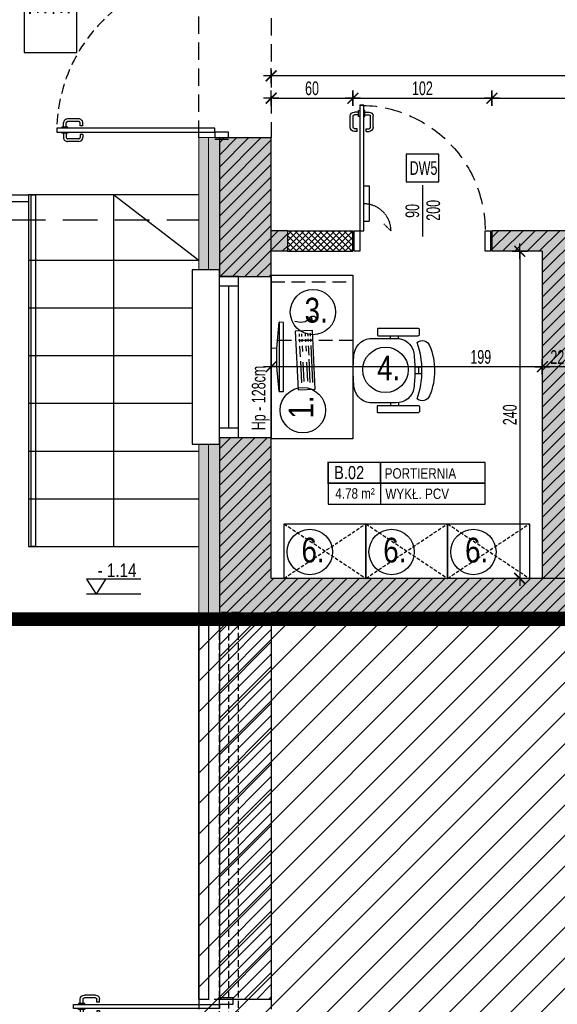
# Model space of a CAD drawing. Header units: millimetres. Extents: x 99331 to 130831, y -7610 to 25890.
# Tile 81 of 101: x 126608 to 127002, y 20477 to 21199. Entities that reach past the tile are written whole.
import ezdxf
from ezdxf import colors
from ezdxf.entities.mleader import LeaderData, LeaderLine
from ezdxf.enums import TextEntityAlignment as Align
from ezdxf.math import Vec2, Vec3

# ---------------------------------------------------------------- set-up
doc = ezdxf.new("R2010")
doc.units = ezdxf.units.MM
doc.linetypes.add('DASHED', pattern=[0.75, 0.5, -0.25])
doc.linetypes.add('DASHEDX2', pattern=[38.1, 25.4, -12.7])
doc.layers.get('DEFPOINTS').update_dxf_attribs({"lineweight": 9})
for name, color, linetype in [('_AAB_WYPOSAŻENIE', 193, 'Continuous'), ('_HSA_HATCH_WYPEŁNIENIA_PRZEGRÓD', 205, 'Continuous'), ('_HSA_KOTY', 150, 'Continuous'), ('_HSA_OPIS', 43, 'Continuous'), ('_HSA_OPIS_STOLARKA_WEWNĘTRZNA', 43, 'Continuous'), ('_HSA_OPIS_WYPOSAŻENIA', 43, 'Continuous'), ('_HSA_PRZERYWANE', 153, 'DASHEDX2'), ('_HSA_SCHODY', 122, 'Continuous'), ('_HSA_STOLARKA_WEWNĘTRZNA', 132, 'Continuous'), ('_HSA_STOLARKA_ZEWNĘTRZNA', 132, 'Continuous'), ('_HSA_WIDOKOWE', 1, 'Continuous'), ('_HSA_WYM_50', 141, 'Continuous'), ('_HSA_WYPOSAŻENIE', 193, 'Continuous'), ('_HSA_ZAKRES_OPRACOWANIA', 213, 'Continuous'), ('_HSA_ŚCIANY_DZIAŁOWE', 6, 'Continuous'), ('_HSA_ŚCIANY_KONSTRUKCYJNE', 3, 'Continuous'), ('_HSA_ŚCIANY_MUROWANE', 4, 'Continuous')]:
    doc.layers.add(name, color=color, linetype=linetype)
doc.layers.add('_HSA_IZOLACJA_TERMICZNA', color=2, linetype='Continuous', lineweight=5)
doc.layers.add('_HSA_OPIS_STOLARKA_ZEWNĘTRZNA_POMOC', color=7, linetype='Continuous', true_color=0x6cc7f4, plot=False)
doc.layers.add('_HSA_ZAKRES_OPRACOWANIA_HATCH', color=31, linetype='Continuous', transparency=0.5)
doc.styles.add('Arial', font='Arial.ttf')
doc.styles.add('ARIAL_30', font='Arial.ttf', dxfattribs={"width": 0.8, "height": 7})
doc.styles.add('ARIAL_50', font='Arial Narrow.ttf', dxfattribs={"width": 0.8, "height": 10})
doc.linetypes.add('BATTING', pattern='A,0.00254,-2.54,[134,ltypeshp.shx,S=2.54,R=0,X=-2.54,Y=0],-5.08,[134,ltypeshp.shx,S=2.54,R=180,X=2.54,Y=0],-2.54', length=10.16254)
doc.dimstyles.new('WYM_WEWN_50', dxfattribs={"dimscale": 0.7, "dimtxt": 10, "dimasz": 2, "dimexe": 10, "dimexo": 0, "dimgap": 3, "dimtad": 1, "dimdec": 1, "dimrnd": 1e-05, "dimtxsty": 'ARIAL_50', "dimblk": 'Wym-03', "dimcen": 0, "dimdle": 10, "dimse1": 1, "dimse2": 1, "dimclrt": 256, "dimazin": 2, "dimtfac": 1, "dimtdec": 1, "dimtix": 1, "dimtmove": 2, "dimatfit": 0, "dimfxl": 1, "dimtolj": 1, "dimtzin": 0, "dimarcsym": 0})
pattern_1 = [(45, (40000, 0), (-4.49012806, 4.49012806), [])]

# ---------------------------------------------------------------- blocks, each defined once
blk = doc.blocks.new('*U7')
blk.add_line((1, 0.4), (1, -0.4))
at = {"const_width": 0.03}
blk.add_lwpolyline([(0, 0), (1, 0), (1, 0.4), (0, 0.4)], close=True, dxfattribs=at)
for points in [[(1, 0), (3, 0), (3, 0.4), (1, 0.4)], [(0, -0.4), (3, -0.4), (3, 0), (0, 0)]]:
    blk.add_lwpolyline(points, close=True)
at = {"style": 'Arial', "width": 0.8}
blk.add_attdef('NR', text='', height=0.25, dxfattribs=at).set_placement((0.4, 0.08), align=Align.CENTER)
for tag, p in [('NAZWA', (1.079, 0.089)), ('0000', (0.03, -0.291)), ('WYK', (1.092, -0.301))]:
    blk.add_attdef(tag, p, '', height=0.2, dxfattribs=at)
blk = doc.blocks.new('*U27')
at = {"linetype": 'ByBlock', "ltscale": 10}
for p, q in [((0, 14), (118, 14)), ((0, 0), (0, 14)), ((7, 0), (7, 14)), ((111, 14), (111, 0)), ((118, 14), (118, 0)), ((0, 0), (118, 0)), ((7, 7), (111, 7))]:
    blk.add_line(p, q, dxfattribs=at)
blk = doc.blocks.new('*U39')
for p, q in [((-116.8, 111), (-119.9, 111)), ((-116.8, 109), (-119.9, 109)), ((-116.8, 112.25), (-116, 112.25)), ((-116.8, 107.75), (-116.8, 112.25)), ((-112.275, 112.25), (-113.075, 112.25)), ((-112.275, 107.75), (-112.275, 112.25)), ((-112.275, 111), (-109.175, 111)), ((-112.275, 109), (-109.175, 109)), ((112.275, 111), (109.175, 111)), ((112.275, 109), (109.175, 109)), ((112.275, 112.25), (113.075, 112.25)), ((112.275, 107.75), (112.275, 112.25)), ((116.8, 112.25), (116, 112.25)), ((116.8, 107.75), (116.8, 112.25)), ((116.8, 111), (119.9, 111)), ((116.8, 109), (119.9, 109)), ((-122.9, 99.86), (-122.9, 108)), ((-120.9, 99.86), (-120.9, 108)), ((-116, 107.75), (-116.8, 107.75)), ((-113.075, 107.75), (-112.275, 107.75)), ((-108.175, 99.86), (-108.175, 108)), ((-106.175, 99.86), (-106.175, 108)), ((106.175, 99.86), (106.175, 108)), ((108.175, 99.86), (108.175, 108)), ((113.075, 107.75), (112.275, 107.75)), ((116, 107.75), (116.8, 107.75)), ((120.9, 99.86), (120.9, 108)), ((122.9, 99.86), (122.9, 108)), ((-117.8, 98.86), (-119.9, 98.86)), ((-117.8, 96.86), (-119.9, 96.86)), ((-117.8, 96.86), (-117.8, 98.86)), ((-111.275, 96.86), (-111.275, 98.86)), ((-111.275, 98.86), (-109.175, 98.86)), ((-111.275, 96.86), (-109.175, 96.86)), ((111.275, 98.86), (109.175, 98.86)), ((111.275, 96.86), (109.175, 96.86)), ((111.275, 96.86), (111.275, 98.86)), ((117.8, 96.86), (117.8, 98.86)), ((117.8, 98.86), (119.9, 98.86)), ((117.8, 96.86), (119.9, 96.86))]:
    blk.add_line(p, q)
for points in [[(-116, 0), (-113.075, 0), (-113.075, 116), (-116, 116)], [(116, 0), (113.075, 0), (113.075, 116), (116, 116)], [(-120, 0), (-120, -10), (-116, -10), (-116, 0)], [(120, 0), (120, -10), (116, -10), (116, 0)]]:
    blk.add_lwpolyline(points, close=True)
for points in [[(-121, 0), (-121, -10)], [(121, 0), (121, -10)]]:
    blk.add_lwpolyline(points)
at = {"linetype": 'DASHED', "ltscale": 15}
for centre, start, end in [((-116, 0), 0, 90), ((116, 0), 90, 180)]:
    blk.add_arc(centre, 116, start, end, dxfattribs=at)
for centre, radius, start, end in [((-119.9, 108), 3, 90, 180), ((-119.9, 108), 1, 90, 180), ((-109.175, 108), 3, 0, 90), ((-109.175, 108), 1, 0, 90), ((109.175, 108), 3, 90, 180), ((109.175, 108), 1, 90, 180), ((119.9, 108), 3, 0, 90), ((119.9, 108), 1, 0, 90), ((-119.9, 99.86), 3, 180, 270), ((-119.9, 99.86), 1, 180, 270), ((-109.175, 99.86), 3, 270, 0), ((-109.175, 99.86), 1, 270, 0), ((109.175, 99.86), 3, 180, 270), ((109.175, 99.86), 1, 180, 270), ((119.9, 99.86), 3, 270, 0), ((119.9, 99.86), 1, 270, 0)]:
    blk.add_arc(centre, radius, start, end)
blk = doc.blocks.new('A$C1924a973')
blk.add_lwpolyline([(0, -57.56), (0, 57.56), (-38.64, 57.56), (-38.64, -57.56)], close=True)
at = {"style": 'Arial', "width": 0.8}
for s, p in [('GŁÓWNE', (-3.71, -1.28)), ('WYJŚCIE', (-20.88, -1.28))]:
    blk.add_text(s, height=12.5, rotation=90, dxfattribs=at).set_placement(p, align=Align.CENTER)
blk = doc.blocks.new('KRZO')
at = {"color": 0}
for p, q in [((-23.6, -27.3), (-25.6, -27.3)), ((23.6, -27.3), (25.6, -27.3)), ((-23.53, -33.3), (-25.6, -33.3)), ((23.53, -33.3), (25.6, -33.3)), ((-2.46, -50.38), (-2.46, -45.2)), ((2.46, -50.38), (2.46, -45.2))]:
    blk.add_line(p, q, dxfattribs=at)
for points in [[(0, 0, 0.028526), (-12.69, -0.67, 0.385652), (-23.6, -14.7), (-23.6, -31.4, 0.383693), (-12.8, -44.4, 0.032317), (0, -45.23, 0.032317), (12.8, -44.4, 0.383693), (23.6, -31.4), (23.6, -14.7, 0.385652), (12.69, -0.67, 0.028526)], [(-29.9, -48.6, -0.414214), (-30.9, -47.6), (-30.9, -46.6), (-30.9, -18.2, -0.414214), (-30.4, -17.7), (-26.1, -17.7, -0.414214), (-25.6, -18.2), (-25.6, -47.6, -0.414214), (-26.6, -48.6), (-28.9, -48.6)], [(29.9, -48.6, 0.414214), (30.9, -47.6), (30.9, -46.6), (30.9, -18.2, 0.414214), (30.4, -17.7), (26.1, -17.7, 0.414214), (25.6, -18.2), (25.6, -47.6, 0.414214), (26.6, -48.6), (28.9, -48.6)], [(0, -59.73, 0.099829), (18.48, -55.96, 0.505402), (20.7, -46.8, -0.087014), (0, -50.43, -0.087014), (-20.7, -46.8, 0.505402), (-18.48, -55.96, 0.099829)]]:
    blk.add_lwpolyline(points, format="xyb", close=True, dxfattribs=at)
blk.add_lwpolyline([(2.46, -48), (0, -48), (-2.46, -48)], dxfattribs=at)
blk = doc.blocks.new('*U93')
at = {"layer": '_HSA_OPIS_WYPOSAŻENIA'}
blk.add_circle((0.57, -23.64), 16.65, dxfattribs=at)
at = {"layer": '_AAB_WYPOSAŻENIE', "xscale": -1, "rotation": 359.9999999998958}
blk.add_blockref('KRZO', (0, 0), dxfattribs=at)
at = {"layer": '_HSA_OPIS_WYPOSAŻENIA', "insert": (11.06, -17.54), "char_height": 18.2, "attachment_point": 1, "rotation": 270, "style": 'ARIAL_30'}
blk.add_mtext_dynamic_manual_height_columns('4.', width=375.4118, gutter_width=5850.55, heights=[0], dxfattribs=at)
blk = doc.blocks.new('biurko 120x60')
at = {"layer": '_AAB_WYPOSAŻENIE'}
blk.add_lwpolyline([(0, 60), (120, 60), (120, 0), (0, 0)], close=True, dxfattribs=at)
at = {"layer": '_HSA_OPIS_WYPOSAŻENIA'}
blk.add_circle((20.93, 36.7), 16.65, dxfattribs=at)
at = {"layer": '_HSA_OPIS_WYPOSAŻENIA', "insert": (14.83, 47.19), "char_height": 18.2, "attachment_point": 1, "style": 'ARIAL_30'}
blk.add_mtext_dynamic_manual_height_columns('1.', width=375.4118, gutter_width=5850.55, heights=[0], dxfattribs=at)
blk = doc.blocks.new('*U94')
at = {"layer": '_AAB_WYPOSAŻENIE', "linetype": 'DASHED', "ltscale": 20}
blk.add_lwpolyline([(34417.42, 9446.22), (34374.42, 9446.22), (34374.42, 9506.22), (34417.42, 9506.22)], close=True, dxfattribs=at)
at = {"layer": '_HSA_OPIS_WYPOSAŻENIA'}
blk.add_circle((34395.36, 9475.54), 16.65, dxfattribs=at)
at = {"layer": '_HSA_OPIS_WYPOSAŻENIA', "insert": (34405.84, 9481.65), "char_height": 18.2, "attachment_point": 1, "rotation": 270, "style": 'ARIAL_30'}
blk.add_mtext_dynamic_manual_height_columns('3.', width=375.4118, gutter_width=5850.55, heights=[0], dxfattribs=at)
blk = doc.blocks.new('szafka_60x40')
at = {"layer": '_AAB_WYPOSAŻENIE'}
blk.add_lwpolyline([(0, 40), (60, 40), (60, 0), (0, 0)], close=True, dxfattribs=at)
at = {"layer": '_HSA_OPIS_WYPOSAŻENIA'}
blk.add_circle((18.91, 19.34), 16.65, dxfattribs=at)
at = {"layer": '_HSA_WYPOSAŻENIE', "linetype": 'DASHED', "ltscale": 5}
for points in [[(0, 40), (60, 0)], [(0, 0), (60, 40)]]:
    blk.add_lwpolyline(points, dxfattribs=at)
at = {"layer": '_HSA_OPIS_WYPOSAŻENIA', "insert": (12.8, 29.82), "char_height": 18.2, "attachment_point": 1, "style": 'ARIAL_30'}
blk.add_mtext_dynamic_manual_height_columns('6.', width=375.4118, gutter_width=5850.55, heights=[0], dxfattribs=at)
blk = doc.blocks.new('E1')
for p, q in [((39190.41, -57601.59), (39192.43, -57601.04)), ((39190.48, -57601.85), (39192.49, -57601.31)), ((39191, -57601.71), (39190.94, -57601.44)), ((39192.14, -57601.4), (39192.08, -57601.14)), ((39168.7, -57603.37), (39169.02, -57603.64)), ((39183.08, -57612.16), (39183.17, -57614.16)), ((39183.26, -57616.16), (39183.36, -57618.15)), ((39184.87, -57612.08), (39184.97, -57614.07)), ((39185.06, -57616.07), (39185.16, -57618.07)), ((39187.57, -57611.95), (39187.67, -57613.95)), ((39187.76, -57615.94), (39187.85, -57617.94)), ((39189.37, -57611.86), (39189.46, -57613.86)), ((39189.56, -57615.86), (39189.65, -57617.86)), ((39191.17, -57611.78), (39191.26, -57613.77)), ((39191.36, -57615.77), (39191.45, -57617.77)), ((39183.5, -57621.15), (39183.88, -57629.14)), ((39185.3, -57621.07), (39185.49, -57625.06)), ((39187.99, -57620.94), (39188.18, -57624.93)), ((39191.59, -57620.77), (39192.86, -57647.74)), ((39184.02, -57632.14), (39184.77, -57648.12)), ((39185.86, -57633.05), (39186.52, -57647.04)), ((39188.56, -57632.92), (39189.22, -57646.91))]:
    blk.add_line(p, q)
at = {"flags": 128}
for points in [[(39179.99, -57602.96), (39184.2, -57603.5), (39187.58, -57603.2), (39189.99, -57601.64)], [(39166.69, -57636.03), (39162.56, -57635.85), (39162.56, -57622.41), (39166.69, -57622.59), (39168.41, -57603.61), (39168.41, -57654.39), (39166.69, -57636.03), (39166.69, -57622.59)], [(39168.41, -57654.39), (39171.72, -57654.54), (39171.72, -57603.76), (39168.41, -57603.61)], [(39189.79, -57620.85), (39189.89, -57622.85), (39189.98, -57624.85), (39190.12, -57627.84)], [(39190.26, -57630.84), (39190.45, -57634.84), (39190.54, -57636.83), (39191.06, -57647.82)]]:
    blk.add_lwpolyline(points, dxfattribs=at)
for points in [[(39189.99, -57601.69), (39189.99, -57601.43), (39190.07, -57601.17), (39190.2, -57600.91), (39190.38, -57600.64), (39190.6, -57600.39), (39190.86, -57600.15), (39191.16, -57599.92), (39191.47, -57599.72), (39191.8, -57599.55), (39192.15, -57599.4), (39192.5, -57599.29), (39192.84, -57599.21), (39193.19, -57599.17), (39193.52, -57599.16), (39193.84, -57599.2), (39194.13, -57599.27), (39194.4, -57599.39), (39194.64, -57599.54), (39194.85, -57599.72), (39195.04, -57599.93), (39195.19, -57600.15), (39195.32, -57600.39), (39195.41, -57600.63), (39195.48, -57600.87), (39195.51, -57601.11), (39195.51, -57601.34), (39195.48, -57601.56), (39195.41, -57601.77), (39195.31, -57601.97), (39195.16, -57602.15), (39194.97, -57602.33), (39194.74, -57602.48), (39194.46, -57602.63), (39194.15, -57602.76), (39193.8, -57602.86), (39193.43, -57602.95), (39193.05, -57603.01), (39192.66, -57603.04), (39192.27, -57603.04), (39191.89, -57603), (39191.53, -57602.93), (39191.18, -57602.83), (39190.87, -57602.7), (39190.59, -57602.54), (39190.36, -57602.36), (39190.17, -57602.15), (39190.05, -57601.93)], [(39192.14, -57599.9), (39191.98, -57599.97), (39191.68, -57600.13), (39191.39, -57600.31), (39191.13, -57600.52), (39190.89, -57600.73), (39190.7, -57600.95), (39190.55, -57601.17), (39190.45, -57601.36), (39190.41, -57601.53), (39190.4, -57601.65), (39190.43, -57601.75), (39190.5, -57601.87), (39190.62, -57602.01), (39190.8, -57602.15), (39191.03, -57602.28), (39191.3, -57602.4), (39191.6, -57602.48), (39191.93, -57602.55), (39192.27, -57602.58), (39192.63, -57602.58), (39192.81, -57602.56)], [(39182.31, -57653.24), (39194.89, -57652.65), (39192.87, -57609.69), (39180.29, -57610.29)]]:
    blk.add_lwpolyline(points, close=True, dxfattribs=at)
blk = doc.blocks.new('*U52')
for p, q in [((93.275, 87), (90.175, 87)), ((93.275, 88.25), (94.075, 88.25)), ((93.275, 83.75), (93.275, 88.25)), ((97.8, 88.25), (97, 88.25)), ((97.8, 83.75), (97.8, 88.25)), ((97.8, 87), (100.9, 87)), ((87.175, 75.86), (87.175, 84)), ((89.175, 75.86), (89.175, 84)), ((93.275, 85), (90.175, 85)), ((94.075, 83.75), (93.275, 83.75)), ((97, 83.75), (97.8, 83.75)), ((97.8, 85), (100.9, 85)), ((101.9, 75.86), (101.9, 84)), ((103.9, 75.86), (103.9, 84)), ((92.275, 74.86), (90.175, 74.86)), ((92.275, 72.86), (90.175, 72.86)), ((92.275, 72.86), (92.275, 74.86)), ((98.8, 72.86), (98.8, 74.86)), ((98.8, 74.86), (100.9, 74.86)), ((98.8, 72.86), (100.9, 72.86)), ((90.075, 33), (90.075, 7)), ((94.075, 33), (90.075, 33)), ((94.075, 7), (90.075, 7))]:
    blk.add_line(p, q)
at = {"linetype": 'DASHED'}
blk.add_line((74.275, 0), (79.225, 4.95), dxfattribs=at)
for points in [[(97, 0), (94.075, 0), (94.075, 92), (97, 92)], [(1, 0), (1, -15), (5, -15), (5, 0)], [(97, 0), (97, -15), (101, -15), (101, 0)]]:
    blk.add_lwpolyline(points, close=True)
for points in [[(0, 0), (0, -15)], [(102, 0), (102, -15)]]:
    blk.add_lwpolyline(points)
at = {"linetype": 'DASHED', "ltscale": 25}
blk.add_arc((97, 0), 92, 90, 180, dxfattribs=at)
for centre, radius, start, end in [((90.175, 84), 3, 90, 180), ((100.9, 84), 3, 0, 90), ((90.175, 84), 1, 90, 180), ((100.9, 84), 1, 0, 90), ((90.175, 75.86), 3, 180, 270), ((90.175, 75.86), 1, 180, 270), ((100.9, 75.86), 3, 270, 0), ((100.9, 75.86), 1, 270, 0)]:
    blk.add_arc(centre, radius, start, end)
at = {"linetype": 'DASHED', "ltscale": 0.5}
blk.add_arc((94.275, 0), 20, 90, 180, dxfattribs=at)
blk = doc.blocks.new('KOTA')
for p in [(-28, 43.4), (28, 43.4)]:
    blk.add_line(p, (0, 0))
blk.add_lwpolyline([(131.6, 43.4), (-28, 43.4)])
at = {"style": 'Arial', "width": 0.8}
blk.add_attdef('0000', (4.6, 49.9), '', height=40, dxfattribs=at)
blk = doc.blocks.new('Wym-03')
for p, q in [((-4, 0), (4, 0)), ((0, 4), (0, -4))]:
    blk.add_line(p, q)
blk.add_lwpolyline([(-2.83, -2.83, 0.8, 0.8, 0), (2.83, 2.83, 0.05, 0.05, 0)], format="xyseb")
blk = doc.blocks.new('*D198')
at = {"layer": '_HSA_WYM_50', "color": 0, "lineweight": -2, "transparency": 16777216}
blk.add_line((127011.93, 20944.33), (126992.73, 20944.33), dxfattribs=at)
at = {"layer": 'DEFPOINTS', "color": 0, "transparency": 16777216}
for p in [(127013.33, 20959.1), (126991.33, 20950.52), (126991.33, 20944.33)]:
    blk.add_point(p, dxfattribs=at)
at = {"layer": '_HSA_WYM_50', "color": 0, "lineweight": -2, "transparency": 16777216, "xscale": 1.4, "yscale": 1.4, "zscale": 1.4, "rotation": 180}
blk.add_blockref('Wym-03', (126991.33, 20944.33), dxfattribs=at)
at = {"layer": '_HSA_WYM_50', "color": 0, "lineweight": -2, "transparency": 16777216, "xscale": 1.4, "yscale": 1.4, "zscale": 1.4}
blk.add_blockref('Wym-03', (127013.33, 20944.33), dxfattribs=at)
at = {"layer": '_HSA_WYM_50', "transparency": 16777216, "insert": (127002.33, 20951.45), "char_height": 10, "attachment_point": 5, "style": 'ARIAL_50'}
blk.add_mtext('\\A1;22', dxfattribs=at)
blk = doc.blocks.new('*D199')
at = {"layer": '_HSA_WYM_50', "color": 0, "lineweight": -2, "transparency": 16777216}
blk.add_line((126989.93, 20944.33), (126793.73, 20944.33), dxfattribs=at)
at = {"layer": 'DEFPOINTS', "color": 0, "transparency": 16777216}
for p in [(126991.33, 20950.52), (126792.33, 20944.33), (126792.33, 20944.33)]:
    blk.add_point(p, dxfattribs=at)
at = {"layer": '_HSA_WYM_50', "color": 0, "lineweight": -2, "transparency": 16777216, "xscale": 1.4, "yscale": 1.4, "zscale": 1.4, "rotation": 180}
blk.add_blockref('Wym-03', (126792.33, 20944.33), dxfattribs=at)
at = {"layer": '_HSA_WYM_50', "color": 0, "lineweight": -2, "transparency": 16777216, "xscale": 1.4, "yscale": 1.4, "zscale": 1.4}
blk.add_blockref('Wym-03', (126991.33, 20944.33), dxfattribs=at)
at = {"layer": '_HSA_WYM_50', "transparency": 16777216, "insert": (126946.16, 20951.54), "char_height": 10, "attachment_point": 5, "style": 'ARIAL_50'}
blk.add_mtext('\\A1;199', dxfattribs=at)
blk = doc.blocks.new('*D200')
at = {"layer": '_HSA_WYM_50', "color": 0, "lineweight": -2, "transparency": 16777216}
blk.add_line((126974.74, 21027.74), (126974.74, 20790.54), dxfattribs=at)
at = {"layer": 'DEFPOINTS', "color": 0, "transparency": 16777216}
for p in [(126991.33, 21029.14), (126974.74, 20789.14), (126991.33, 20789.14)]:
    blk.add_point(p, dxfattribs=at)
at = {"layer": '_HSA_WYM_50', "color": 0, "lineweight": -2, "transparency": 16777216, "xscale": 1.4, "yscale": 1.4, "zscale": 1.4}
for p, rotation in [((126974.74, 21029.14), 90), ((126974.74, 20789.14), 270)]:
    blk.add_blockref('Wym-03', p, dxfattribs=dict(at, rotation=rotation))
at = {"layer": '_HSA_WYM_50', "transparency": 16777216, "insert": (126967.53, 20909.14), "char_height": 10, "attachment_point": 5, "rotation": 90, "style": 'ARIAL_50'}
blk.add_mtext('\\A1;240', dxfattribs=at)
blk = doc.blocks.new('*D208')
at = {"layer": '_HSA_WYM_50', "color": 0, "lineweight": -2, "transparency": 16777216}
blk.add_line((126793.73, 21141.36), (126850.93, 21141.36), dxfattribs=at)
at = {"layer": 'DEFPOINTS', "color": 0, "transparency": 16777216}
for p in [(126852.33, 21141.36), (126792.33, 21044.14), (126852.33, 21044.14)]:
    blk.add_point(p, dxfattribs=at)
at = {"layer": '_HSA_WYM_50', "color": 0, "lineweight": -2, "transparency": 16777216, "xscale": 1.4, "yscale": 1.4, "zscale": 1.4, "rotation": 180}
blk.add_blockref('Wym-03', (126792.33, 21141.36), dxfattribs=at)
at = {"layer": '_HSA_WYM_50', "color": 0, "lineweight": -2, "transparency": 16777216, "xscale": 1.4, "yscale": 1.4, "zscale": 1.4}
blk.add_blockref('Wym-03', (126852.33, 21141.36), dxfattribs=at)
at = {"layer": '_HSA_WYM_50', "transparency": 16777216, "insert": (126822.33, 21148.57), "char_height": 10, "attachment_point": 5, "style": 'ARIAL_50'}
blk.add_mtext('\\A1;60', dxfattribs=at)
blk = doc.blocks.new('*D209')
at = {"layer": '_HSA_WYM_50', "color": 0, "lineweight": -2, "transparency": 16777216}
blk.add_line((126853.73, 21141.36), (126952.93, 21141.36), dxfattribs=at)
at = {"layer": 'DEFPOINTS', "color": 0, "transparency": 16777216}
for p in [(126954.33, 21141.36), (126852.33, 21044.14), (126954.33, 21044.14)]:
    blk.add_point(p, dxfattribs=at)
at = {"layer": '_HSA_WYM_50', "color": 0, "lineweight": -2, "transparency": 16777216, "xscale": 1.4, "yscale": 1.4, "zscale": 1.4, "rotation": 180}
blk.add_blockref('Wym-03', (126852.33, 21141.36), dxfattribs=at)
at = {"layer": '_HSA_WYM_50', "color": 0, "lineweight": -2, "transparency": 16777216, "xscale": 1.4, "yscale": 1.4, "zscale": 1.4}
blk.add_blockref('Wym-03', (126954.33, 21141.36), dxfattribs=at)
at = {"layer": '_HSA_WYM_50', "transparency": 16777216, "insert": (126903.33, 21148.57), "char_height": 10, "attachment_point": 5, "style": 'ARIAL_50'}
blk.add_mtext('\\A1;102', dxfattribs=at)
blk = doc.blocks.new('*D210')
at = {"layer": '_HSA_WYM_50', "color": 0, "lineweight": -2, "transparency": 16777216}
blk.add_line((126955.73, 21141.36), (127283.93, 21141.36), dxfattribs=at)
at = {"layer": 'DEFPOINTS', "color": 0, "transparency": 16777216}
for p in [(127285.33, 21141.36), (126954.33, 21044.14), (127285.33, 21044.14)]:
    blk.add_point(p, dxfattribs=at)
at = {"layer": '_HSA_WYM_50', "color": 0, "lineweight": -2, "transparency": 16777216, "xscale": 1.4, "yscale": 1.4, "zscale": 1.4, "rotation": 180}
blk.add_blockref('Wym-03', (126954.33, 21141.36), dxfattribs=at)
at = {"layer": '_HSA_WYM_50', "color": 0, "lineweight": -2, "transparency": 16777216, "xscale": 1.4, "yscale": 1.4, "zscale": 1.4}
blk.add_blockref('Wym-03', (127285.33, 21141.36), dxfattribs=at)
at = {"layer": '_HSA_WYM_50', "transparency": 16777216, "insert": (127119.83, 21148.57), "char_height": 10, "attachment_point": 5, "style": 'ARIAL_50'}
blk.add_mtext('\\A1;331', dxfattribs=at)
blk = doc.blocks.new('*D213')
at = {"layer": '_HSA_WYM_50', "color": 0, "lineweight": -2, "transparency": 16777216}
blk.add_line((127690.41, 21157.79), (126793.73, 21157.79), dxfattribs=at)
at = {"layer": 'DEFPOINTS', "color": 0, "transparency": 16777216}
for p in [(126792.33, 21157.79), (126792.33, 21044.14), (127691.81, 21044.14)]:
    blk.add_point(p, dxfattribs=at)
at = {"layer": '_HSA_WYM_50', "color": 0, "lineweight": -2, "transparency": 16777216, "xscale": 1.4, "yscale": 1.4, "zscale": 1.4, "rotation": 180}
blk.add_blockref('Wym-03', (126792.33, 21157.79), dxfattribs=at)
at = {"layer": '_HSA_WYM_50', "color": 0, "lineweight": -2, "transparency": 16777216, "xscale": 1.4, "yscale": 1.4, "zscale": 1.4}
blk.add_blockref('Wym-03', (127691.81, 21157.79), dxfattribs=at)
at = {"layer": '_HSA_WYM_50', "transparency": 16777216, "insert": (127242.07, 21165.9), "char_height": 10, "attachment_point": 5, "style": 'ARIAL_50'}
blk.add_mtext('\\A1;899,5', dxfattribs=at)
blk = doc.blocks.new('*U38')
for p, q in [((4.2, 102), (1.1, 102)), ((4.2, 103.25), (5, 103.25)), ((4.2, 98.75), (4.2, 103.25)), ((8.725, 103.25), (7.925, 103.25)), ((8.725, 98.75), (8.725, 103.25)), ((8.725, 102), (11.825, 102)), ((-1.9, 90.86), (-1.9, 99)), ((0.1, 90.86), (0.1, 99)), ((4.2, 100), (1.1, 100)), ((5, 98.75), (4.2, 98.75)), ((7.925, 98.75), (8.725, 98.75)), ((8.725, 100), (11.825, 100)), ((12.825, 90.86), (12.825, 99)), ((14.825, 90.86), (14.825, 99)), ((3.2, 89.86), (1.1, 89.86)), ((3.2, 87.86), (1.1, 87.86)), ((3.2, 87.86), (3.2, 89.86)), ((9.725, 87.86), (9.725, 89.86)), ((9.725, 89.86), (11.825, 89.86)), ((9.725, 87.86), (11.825, 87.86))]:
    blk.add_line(p, q)
for points in [[(5, 0), (7.925, 0), (7.925, 107), (5, 107)], [(1, 0), (1, -10), (5, -10), (5, 0)], [(112, 0), (112, -10), (116, -10), (116, 0)]]:
    blk.add_lwpolyline(points, close=True)
for points in [[(0, 0), (0, -10)], [(117, 0), (117, -10)]]:
    blk.add_lwpolyline(points)
for centre, radius, start, end in [((1.1, 99), 3, 90, 180), ((11.825, 99), 3, 0, 90), ((1.1, 99), 1, 90, 180), ((11.825, 99), 1, 0, 90), ((1.1, 90.86), 3, 180, 270), ((1.1, 90.86), 1, 180, 270), ((11.825, 90.86), 3, 270, 0), ((11.825, 90.86), 1, 270, 0)]:
    blk.add_arc(centre, radius, start, end)
at = {"linetype": 'DASHED', "ltscale": 25}
blk.add_arc((5, 0), 107, 0, 90, dxfattribs=at)
blk = doc.blocks.new('*U48')
at = {"linetype": 'ByBlock', "ltscale": 10}
for p, q in [((0, 14), (560, 14)), ((0, 0), (0, 14)), ((7, 0), (7, 14)), ((553, 14), (553, 0)), ((560, 14), (560, 0)), ((0, 0), (560, 0)), ((7, 7), (553, 7))]:
    blk.add_line(p, q, dxfattribs=at)
blk = doc.blocks.new('_DotSmall')
at = {"color": 0, "linetype": 'ByBlock', "const_width": 0.5}
blk.add_lwpolyline([(-0.0625, 0, 1), (0.0625, 0, 1)], format="xyb", close=True, dxfattribs=at)

msp = doc.modelspace()

# ---------------------------------------------------------------- hatches: boundary and pattern name
at = {"layer": '_HSA_HATCH_WYPEŁNIENIA_PRZEGRÓD', "true_color": 0x969696}
h = msp.add_hatch(color=252, dxfattribs=at)
h.paths.add_polyline_path([(126804.33, 21044.14), (126792.33, 21044.14), (126792.33, 21112.41), (126739.33, 21112.41), (126739.33, 21015.53), (126754.33, 21015.53), (126754.33, 21010.53), (126792.33, 21010.53), (126792.33, 21029.14), (126804.33, 21029.14)])
h.paths.add_polyline_path([(127030.86, 21029.14), (127030.86, 21015.14), (127010.86, 21015.14), (127010.86, 21029.14)], flags=16)
h.paths.add_polyline_path([(127030.86, 21007.91), (127030.86, 20993.91), (127010.86, 20993.91), (127010.86, 21007.91)], flags=16)
h.paths.add_polyline_path([(127030.86, 20985.05), (127030.83, 20971.05), (127010.83, 20971.05), (127010.86, 20985.05)], flags=16)
h.paths.add_polyline_path([(127419.33, 20815.14), (127407.33, 20815.14), (127407.33, 20789.14), (127419.33, 20789.14)])
h.paths.add_polyline_path([(126954.33, 21044.14), (126954.33, 21029.14), (126991.33, 21029.14), (126991.33, 20789.14), (127013.33, 20789.14), (127013.33, 20959.1), (127039.39, 20959.1), (127039.39, 21029.14), (127234.39, 21029.14), (127234.39, 21044.14)])
h.paths.add_polyline_path([(127706.81, 20915.14), (127691.81, 20915.14), (127691.81, 20853.14), (127706.81, 20853.14)])
h.paths.add_polyline_path([(127691.81, 21007.14), (127706.81, 21007.14), (127706.81, 21113.14), (127691.81, 21113.14), (127691.81, 21044.14), (127444.33, 21044.14), (127444.33, 21029.14), (127691.81, 21029.14)])
h.paths.add_polyline_path([(127706.81, 20619.14), (127691.81, 20619.14), (127691.81, 20543.14), (127419.33, 20543.14), (127419.33, 20531.14), (127691.81, 20531.14), (127691.81, 20052.14), (127706.81, 20052.14)])
h.paths.add_polyline_path([(127691.81, 20721.14), (127706.81, 20721.14), (127706.81, 20751.14), (127691.81, 20751.14)])
at = {"layer": '_HSA_HATCH_WYPEŁNIENIA_PRZEGRÓD'}
h = msp.add_hatch(dxfattribs=at)
h.set_pattern_fill('ANSI31', color=256, scale=2, style=0)
h.set_pattern_definition(pattern_1)
h.paths.add_polyline_path([(126804.33, 21029.14), (126804.33, 21044.14), (126792.33, 21044.14), (126792.33, 21112.41), (126754.33, 21112.41), (126754.33, 21010.53), (126792.33, 21010.53), (126792.33, 21029.14)])
h = msp.add_hatch(dxfattribs=at)
h.set_pattern_fill('ANSI37', color=256)
h.set_pattern_definition([(45, (39569.9353, -7e-12), (-2.24506403, 2.24506403), []), (135, (39569.9353, -7e-12), (-2.24506403, -2.24506403), [])])
h.paths.add_polyline_path([(126852.33, 21044.14), (126804.33, 21044.14), (126804.33, 21029.14), (126852.33, 21029.14)])
h = msp.add_hatch(dxfattribs=at)
h.set_pattern_fill('ANSI31', color=256, scale=2, style=0)
h.set_pattern_definition(pattern_1)
h.paths.add_polyline_path([(127234.39, 21044.14), (126954.33, 21044.14), (126954.33, 21029.14), (126956.33, 21029.14), (126991.33, 21029.14), (126991.33, 20789.14), (127013.33, 20789.14), (127013.33, 20959.1), (127039.39, 20959.1), (127039.39, 20993.91), (127030.86, 20993.91), (127010.86, 20993.91), (127010.86, 21007.91), (127030.86, 21007.91), (127039.39, 21007.91), (127039.39, 21029.14), (127234.39, 21029.14)])
h.paths.add_polyline_path([(127030.86, 21029.14), (127030.86, 21015.14), (127010.86, 21015.14), (127010.86, 21029.14)], flags=16)
h.paths.add_polyline_path([(127030.86, 20985.05), (127030.86, 20971.05), (127010.86, 20971.05), (127010.86, 20985.05)], flags=16)
at = {"layer": '_HSA_HATCH_WYPEŁNIENIA_PRZEGRÓD', "true_color": 0x969696}
h = msp.add_hatch(color=252, dxfattribs=at)
h.paths.add_polyline_path([(127688.81, 19891.42), (127713.81, 19891.42), (127713.81, 19896.42), (127688.81, 19896.42)])
h.paths.add_polyline_path([(127394.33, 20526.14), (127419.33, 20526.14), (127419.33, 20789.14), (126792.33, 20789.14), (126792.33, 20892.53), (126754.33, 20892.53), (126754.33, 20887.53), (126739.33, 20887.53), (126739.33, 20759.14), (126792.33, 20759.14), (126792.33, 20764.14), (127394.33, 20764.14)])
at = {"layer": '_HSA_HATCH_WYPEŁNIENIA_PRZEGRÓD'}
h = msp.add_hatch(dxfattribs=at)
h.set_pattern_fill('ANSI31', color=256, scale=2, style=0)
h.set_pattern_definition(pattern_1)
h.paths.add_polyline_path([(127706.81, 20619.14), (127691.81, 20619.14), (127691.81, 20543.14), (127419.33, 20543.14), (127419.33, 20789.14), (126792.33, 20789.14), (126792.33, 20892.53), (126754.33, 20892.53), (126754.33, 20759.14), (126792.33, 20759.14), (126792.33, 20764.14), (127394.33, 20764.14), (127394.33, 20526.14), (127419.33, 20526.14), (127419.33, 20531.14), (127691.81, 20531.14), (127691.81, 20052.14), (127706.81, 20052.14)])
at = {"layer": '_HSA_ZAKRES_OPRACOWANIA_HATCH', "linetype": 'Continuous', "lineweight": 0}
h = msp.add_hatch(dxfattribs=at)
h.set_pattern_fill('ANSI31', color=256, scale=5, style=0)
h.set_pattern_definition([(45, (3403.783, 0), (-11.2253202, 11.2253202), [])])
h.paths.add_polyline_path([(128358.19, 21738.73), (126601.39, 21738.73), (126601.39, 21360.53), (126749.33, 21360.53), (126749.33, 21395.53), (126784.33, 21395.53), (126784.33, 21411.25), (126844.33, 21411.25), (126844.33, 21402.53), (127686.81, 21402.53), (127686.81, 21701.88), (128358.19, 21701.88)])
h.paths.add_polyline_path([(126739.33, 19854.57), (128358.19, 19854.57), (128358.19, 19891.42), (127683.81, 19891.42), (127683.81, 20057.14), (127686.81, 20526.14), (127389.33, 20526.14), (127389.33, 20759.14), (126739.33, 20759.14)])
at = {"layer": '_HSA_ZAKRES_OPRACOWANIA_HATCH', "ltscale": 0.07}
h = msp.add_hatch(dxfattribs=at)
h.set_pattern_fill('ANSI31', color=256, scale=2, style=0)
h.set_pattern_definition([(45, (56933.797, 1317.1015), (-4.49012806, 4.49012806), [])])
h.paths.add_polyline_path([(126792.33, 20365.53), (126754.33, 20365.53), (126754.33, 19896.53), (126792.33, 19896.53)])
h.paths.add_polyline_path([(126792.33, 20759.14), (126754.33, 20759.14), (126754.33, 20480.53), (126792.33, 20480.53)])
h.paths.add_polyline_path([(128313.81, 19854.57), (128343.19, 19854.57), (128343.19, 19891.42), (128313.81, 19891.42)])

# ---------------------------------------------------------------- linework, layer by layer
at = {"layer": '_HSA_IZOLACJA_TERMICZNA'}
for p, q in [((126739.33, 21112.41), (126754.33, 21112.41)), ((126739.33, 21112.41), (126739.33, 21015.53)), ((126739.33, 20759.14), (126739.33, 20887.53))]:
    msp.add_line(p, q, dxfattribs=at)
at = {"layer": '_HSA_IZOLACJA_TERMICZNA', "color": 8, "linetype": 'BATTING', "ltscale": 0.6}
for p, q in [((126746.33, 21112.41), (126746.33, 21015.53)), ((126746.33, 20759.14), (126746.33, 20887.53))]:
    msp.add_line(p, q, dxfattribs=at)
at = {"layer": '_HSA_KOTY'}
msp.add_line((126696.78, 20777.58), (126656.88, 20777.58), dxfattribs=at)
at = {"layer": '_HSA_OPIS_STOLARKA_WEWNĘTRZNA'}
msp.add_line((126903.33, 21077.56), (126903.33, 21039.82), dxfattribs=at)
at = {"layer": '_HSA_OPIS_STOLARKA_ZEWNĘTRZNA_POMOC', "flags": 128}
msp.add_lwpolyline([(126915.29, 21100.26), (126891.37, 21100.26), (126891.37, 21080.06), (126915.29, 21080.06)], close=True, dxfattribs=at)
at = {"layer": '_HSA_PRZERYWANE', "ltscale": 0.5}
for p, q in [((126739.33, 21112.41), (126739.33, 21352.41)), ((126792.33, 21352.41), (126792.33, 21112.41))]:
    msp.add_line(p, q, dxfattribs=at)
at = {"layer": '_HSA_PRZERYWANE'}
msp.add_lwpolyline([(126601.39, 21052.11), (126739.33, 21052.11)], dxfattribs=at)
at = {"layer": '_HSA_SCHODY'}
for p, q in [((126601.39, 21070.53), (126614.33, 21070.53)), ((126739.33, 21070.53), (126614.33, 21070.53)), ((126614.33, 21070.53), (126614.33, 20812.53)), ((126676.83, 20812.53), (126676.83, 21070.53)), ((126676.83, 21070.53), (126739.33, 21022.53)), ((126601.39, 21065.53), (126614.33, 21065.53)), ((126614.33, 21022.53), (126739.33, 21022.53)), ((126614.33, 20987.53), (126734.33, 20987.53)), ((126614.33, 20952.53), (126734.33, 20952.53)), ((126614.33, 20917.53), (126734.33, 20917.53)), ((126614.33, 20882.53), (126739.33, 20882.53)), ((126614.33, 20847.53), (126739.33, 20847.53)), ((126614.33, 20812.53), (126739.33, 20812.53))]:
    msp.add_line(p, q, dxfattribs=at)
at = {"layer": '_HSA_WIDOKOWE'}
msp.add_line((126792.33, 21010.53), (126792.33, 20892.53), dxfattribs=at)
msp.add_lwpolyline([(126616.33, 20812.53), (126616.33, 21070.53), (126619.33, 21070.53), (126619.33, 20812.53)], close=True, dxfattribs=at)
msp.add_lwpolyline([(126754.33, 21010.53), (126754.33, 21015.53), (126734.33, 21015.53), (126734.33, 20887.53), (126754.33, 20887.53), (126754.33, 20892.53)], dxfattribs=at)
at = {"layer": '_HSA_ZAKRES_OPRACOWANIA', "linetype": 'DASHED', "ltscale": 60, "const_width": 10}
msp.add_lwpolyline([(128440.02, 19891.42), (127683.81, 19891.42), (127683.81, 20057.14), (127686.81, 20057.14), (127686.81, 20526.14), (127389.33, 20526.14), (127389.33, 20759.14), (126601.39, 20759.14)], dxfattribs=at)
at = {"layer": '_HSA_ZAKRES_OPRACOWANIA_HATCH'}
for p, q in [((126739.33, 20480.53), (126739.33, 20759.14)), ((126739.33, 20759.14), (126739.33, 20480.53)), ((126754.33, 20759.14), (126754.33, 20480.53)), ((126792.33, 20759.14), (126792.33, 20480.53)), ((126754.33, 20480.53), (126792.33, 20480.53))]:
    msp.add_line(p, q, dxfattribs=at)
at = {"layer": '_HSA_ZAKRES_OPRACOWANIA_HATCH', "linetype": 'BATTING', "ltscale": 0.6}
msp.add_line((126746.33, 20759.14), (126746.33, 20480.53), dxfattribs=at)
at = {"layer": '_HSA_ZAKRES_OPRACOWANIA_HATCH', "linetype": 'DASHED', "ltscale": 15}
for p, q in [((126739.33, 20480.53), (126754.33, 20480.53)), ((126739.33, 20480.53), (126739.33, 20365.53)), ((126792.33, 20480.53), (126792.33, 20365.53))]:
    msp.add_line(p, q, dxfattribs=at)
at = {"layer": '_HSA_ŚCIANY_DZIAŁOWE'}
for p, q in [((126804.33, 21044.14), (126792.33, 21044.14)), ((127234.39, 21044.14), (126954.33, 21044.14)), ((126804.33, 21029.14), (126792.33, 21029.14)), ((126991.33, 21029.14), (126954.33, 21029.14)), ((126991.33, 21029.14), (126991.33, 20789.14))]:
    msp.add_line(p, q, dxfattribs=at)
for points in [[(126804.33, 21044.14), (126804.33, 21029.14)], [(126954.33, 21029.14), (126954.33, 21044.14)]]:
    msp.add_lwpolyline(points, dxfattribs=at)
at = {"layer": '_HSA_ŚCIANY_KONSTRUKCYJNE'}
for p, q in [((126804.33, 21044.14), (126852.33, 21044.14)), ((126804.33, 21029.14), (126852.33, 21029.14))]:
    msp.add_line(p, q, dxfattribs=at)
msp.add_lwpolyline([(126852.33, 21029.14), (126852.33, 21044.14)], dxfattribs=at)
at = {"layer": '_HSA_ŚCIANY_MUROWANE'}
for p, q in [((126754.33, 21112.41), (126792.33, 21112.41)), ((126754.33, 21112.41), (126754.33, 21010.53)), ((126792.33, 21010.53), (126792.33, 21112.41)), ((126754.33, 21010.53), (126792.33, 21010.53)), ((126754.33, 20892.53), (126792.33, 20892.53)), ((126754.33, 20892.53), (126754.33, 20759.14)), ((126792.33, 20789.14), (126792.33, 20892.53)), ((127419.33, 20789.14), (126792.33, 20789.14)), ((127394.33, 20764.14), (126792.33, 20764.14)), ((126792.33, 20759.14), (126792.33, 20764.14))]:
    msp.add_line(p, q, dxfattribs=at)

# ---------------------------------------------------------------- block references
at = {"layer": '_HSA_KOTY', "xscale": 0.25, "yscale": 0.25, "zscale": 0.25}
msp.add_blockref('KOTA', (126663.88, 20777.58), dxfattribs=at).add_auto_attribs({'0000': '- 1.14'})
at = {"layer": '_HSA_OPIS', "rotation": 180}
msp.add_blockref('A$C1924a973', (126611.06, 21232.41), dxfattribs=at)
at = {"layer": '_HSA_OPIS'}
ref = msp.add_blockref('*U7', (126834.23, 20858.86), dxfattribs=dict(at, xscale=38.4, yscale=38.4, zscale=38.4))
ref.add_attrib('NR', 'B.02', dxfattribs={"layer": '0', "height": 9.6, "style": 'Arial', "width": 0.8}).set_placement((126849.59, 20861.93), align=Align.CENTER)
ref.add_attrib('NAZWA', 'PORTIERNIA', (126875.67, 20862.26), dxfattribs={"layer": '0', "height": 7.68, "style": 'Arial', "width": 0.8})
ref.add_attrib('POW', '4.78', dxfattribs={"layer": '0', "height": 7.68, "style": 'Arial', "width": 0.8}).set_placement((126856.1, 20847.56), align=Align.RIGHT)
ref.add_attrib('M2', 'm²', dxfattribs={"layer": '0', "height": 7.68, "style": 'Arial', "width": 0.8}).set_placement((126868.39, 20847.56), align=Align.RIGHT)
ref.add_attrib('WYK', 'WYKŁ. PCV', (126876.17, 20847.31), dxfattribs={"layer": '0', "height": 7.68, "style": 'Arial', "width": 0.8})
at = {"layer": '_HSA_STOLARKA_WEWNĘTRZNA', "xscale": -1}
msp.add_blockref('*U52', (126954.33, 21044.14), dxfattribs=at)
at = {"layer": '_HSA_STOLARKA_ZEWNĘTRZNA', "rotation": 89.99999999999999}
msp.add_blockref('*U39', (126751.02, 21232.41), dxfattribs=at)
at = {"layer": '_HSA_STOLARKA_ZEWNĘTRZNA', "xscale": -1, "rotation": 270}
msp.add_blockref('*U27', (126754.33, 20892.53), dxfattribs=at)
at = {"layer": '_HSA_WYPOSAŻENIE', "rotation": 90}
for name, p in [('biurko 120x60', (126852.33, 20891.53)), ('*U94', (136298.54, -13410.89)), ('*U93', (126852.6, 20941.53))]:
    msp.add_blockref(name, p, dxfattribs=at)
at = {"layer": '_HSA_WYPOSAŻENIE'}
for name, p in [('E1', (87629.76, 78580.65)), ('szafka_60x40', (126801.83, 20789.14)), ('szafka_60x40', (126861.83, 20789.14)), ('szafka_60x40', (126921.83, 20789.14))]:
    msp.add_blockref(name, p, dxfattribs=at)
at = {"layer": '_HSA_ZAKRES_OPRACOWANIA_HATCH', "linetype": 'DASHED', "ltscale": 15, "xscale": -1}
for name, p, rotation in [('*U48', (126754.33, 20204.14), 270), ('*U38', (126754.33, 20481.53), 90)]:
    msp.add_blockref(name, p, dxfattribs=dict(at, rotation=rotation))

# ---------------------------------------------------------------- texts
at = {"layer": '_HSA_OPIS', "insert": (126778.15, 20897.74), "char_height": 10, "attachment_point": 1, "rotation": 90, "style": 'ARIAL_50'}
msp.add_mtext_dynamic_manual_height_columns('Hp - 128cm', width=206.5329, gutter_width=12.5, heights=[0], dxfattribs=at)
at = {"layer": '_HSA_OPIS_STOLARKA_WEWNĘTRZNA', "char_height": 10, "width": 38.481, "attachment_point": 1, "rotation": 90, "style": 'ARIAL_50'}
for s, insert in [('200', (126906.26, 21051.46)), ('90', (126890.93, 21053.57))]:
    msp.add_mtext(s, dxfattribs=dict(at, insert=insert))
at = {"layer": '_HSA_OPIS_STOLARKA_ZEWNĘTRZNA_POMOC', "insert": (126893.98, 21095.12), "char_height": 10, "width": 19.3387, "attachment_point": 1, "style": 'ARIAL_50'}
msp.add_mtext('DW5', dxfattribs=at)

# ---------------------------------------------------------------- dimensions: what is measured, and where the dimension line sits
at = {"layer": '_HSA_WYM_50'}
for p1, p2, distance, picture, middle in [((127691.81, 21044.14), (126792.33, 21044.14), -113.65, '*D213', (127242.07, 21165.9)), ((126792.33, 21044.14), (126852.33, 21044.14), 97.22, '*D208', (126822.33, 21148.57)), ((126991.33, 21029.14), (126991.33, 20789.14), -16.59, '*D200', (126967.53, 20909.14))]:
    dim = msp.add_aligned_dim(p1=p1, p2=p2, distance=distance, dimstyle='WYM_WEWN_50', override={"dimrnd": 0.5}, dxfattribs=at)
    dim.commit()
    dim.dimension.update_dxf_attribs({"geometry": picture, "text_midpoint": middle})
for base, p1, p2, picture, middle in [((126954.33, 21141.36), (126852.33, 21044.14), (126954.33, 21044.14), '*D209', (126903.33, 21148.57)), ((127285.33, 21141.36), (126954.33, 21044.14), (127285.33, 21044.14), '*D210', (127119.83, 21148.57))]:
    dim = msp.add_linear_dim(base=base, p1=p1, p2=p2, angle=180, dimstyle='WYM_WEWN_50', override={"dimrnd": 0.5}, dxfattribs=at)
    dim.commit()
    dim.dimension.update_dxf_attribs({"geometry": picture, "text_midpoint": middle})
dim = msp.add_linear_dim(base=(126792.33, 20944.33), p1=(126991.33, 20950.52), p2=(126792.33, 20944.33), dimstyle='WYM_WEWN_50', override={"dimrnd": 0.5}, dxfattribs=at)
dim.commit()
dim.dimension.update_dxf_attribs({"geometry": '*D199', "text_midpoint": (126946.16, 20951.54), "dimtype": 160})
dim = msp.add_linear_dim(base=(126991.33, 20944.33), p1=(127013.33, 20959.1), p2=(126991.33, 20950.52), dimstyle='WYM_WEWN_50', override={"dimrnd": 0.5}, dxfattribs=at)
dim.commit()
dim.dimension.update_dxf_attribs({"geometry": '*D198', "text_midpoint": (127002.33, 20951.45)})

# ---------------------------------------------------------------- leaders
at = {"layer": '_HSA_OPIS'}
ml = msp.add_multileader_mtext('Standard', dxfattribs=at)
ml.set_content('PRZENIESIENIE Z POM. 0.08 \\PI WYEKSPONOWANIE NA ŚCIANIE,\\PZABYTKOWEJ CENTRALI TELEFONICZNEJ', color=256, style='ARIAL_50')
ml.set_leader_properties()
ml.set_arrow_properties(name='DOTSMALL')
ml.build(insert=Vec2(0, 0))
ml.multileader.update_dxf_attribs({"dogleg_length": 10, "arrow_head_size": 20})
ctx = ml.context
ctx.base_point, ctx.char_height, ctx.arrow_head_size, ctx.plane_origin = Vec3(126863.87, 21310.65), 10, 20, Vec3(126307.59, 22135.44)
notes = []
notes.append((ctx, [(0, (1, 1, 0), (127063.8, 21310.65), (-1, 0), 10, [(0, [(127078.71, 21343.06)], 0, [])])]))
ctx.mtext.insert, ctx.mtext.rotation, ctx.mtext.defined_height = Vec3(126865.87, 21315.73), -6.283185, 173.28
for ctx, leaders in notes:
    for number, flags, end, landing, length, lines in leaders:
        leader = LeaderData()
        leader.index, (leader.has_last_leader_line, leader.has_dogleg_vector, leader.attachment_direction) = number, flags
        leader.last_leader_point, leader.dogleg_vector, leader.dogleg_length = Vec3(end), Vec3(landing), length
        for number, points, colour, breaks in lines:
            line = LeaderLine()
            line.index, line.vertices, line.color, line.breaks = number, Vec3.list(points), colors.encode_raw_color(colour), breaks
            leader.lines.append(line)
        ctx.leaders.append(leader)

doc.saveas('drawing.dxf')
